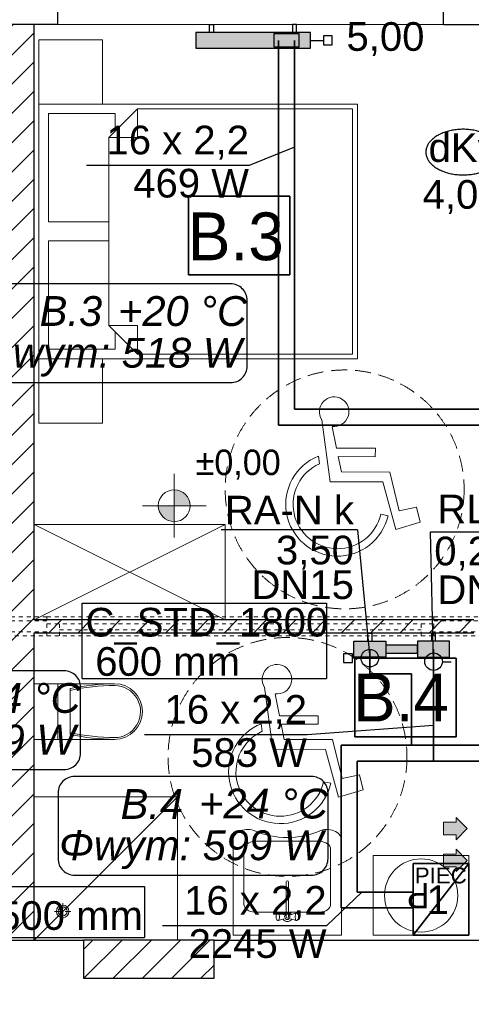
# Model space of a CAD drawing. Extents: x -220425 to -93252, y -20065 to 80294.
# Tile 15 of 103: x -184522 to -181687, y -3929 to 2255. Entities that reach past the tile are written whole.
import ezdxf
from ezdxf.lldxf.tags import DXFTag

# ---------------------------------------------------------------- set-up
doc = ezdxf.new("R2010")
doc.units = 0
doc.header["$MEASUREMENT"] = 0
doc.set_wipeout_variables(frame=1)
doc.linetypes.add('Hidden Line', pattern=[50, 25, -25])
doc.linetypes.add('Krawędzie ukryte', pattern=[150, 100, -50])
for name, color, linetype in [('#kan_san-op', 34, 'Continuous'), ('IS_Opisy_działek_Therm', 252, 'SOLID'), ('IS_Text_Armatury_Therm', 7, 'Continuous'), ('IS_Text_Konstrukcji', 7, 'Continuous'), ('IS_Text_Odbiornikow_Therm', 7, 'Continuous')]:
    doc.layers.add(name, color=color, linetype=linetype)
for name, color, linetype, lineweight in [('#rzędne ks w płycie', 1, 'Continuous', 5), ('Arch kominy_Nr_Pióra__1', 7, 'Continuous', 25), ('Arch kominy_Nr_Pióra__21', 7, 'Continuous', 9), ('Arch opisy_Nr_Pióra__21', 7, 'Continuous', 9), ('Arch wyposazenie_Nr_Pióra__26', 5, 'Continuous', 35), ('Arch ściany nośne_Nr_Pióra__21', 7, 'Continuous', 9), ('Arch ściany nośne_Nr_Pióra__27', 7, 'Continuous', 30), ('INWENT RZĘDNE_Nr_Pióra__21', 7, 'Continuous', 9), ('INWENT. OKNA_Nr_Pióra__101', 8, 'Continuous', 13), ('INWENT.ŚCIANY_Nr_Pióra__1', 7, 'Continuous', 25), ('INWENT.ŚCIANY_Nr_Pióra__101', 8, 'Continuous', 13), ('INWENT.ŚCIANY_Nr_Pióra__41', 7, 'Continuous', 15), ('IS_Powrót', 5, 'DASH', 35), ('IS_Zasilanie', 1, 'SOLID', 35), ('PODKŁAD', 252, 'Continuous', 35)]:
    doc.layers.add(name, color=color, linetype=linetype, lineweight=lineweight)
for name, color, linetype, lineweight, true_color in [('Arch okna_Nr_Pióra__4', 7, 'Continuous', 9, 0x029e21), ('Arch wyposarzenie_Nr_Pióra__2', 7, 'Continuous', 13, 0x7f7f7f), ('Arch wyposarzenie_Nr_Pióra__9', 7, 'Continuous', 13, 0x3dad99), ('Arch wyposazenie_Nr_Pióra__9', 7, 'Continuous', 13, 0x3dad99), ('Arch ściany zewnętrzne_Nr_Pióra__9', 7, 'Continuous', 13, 0x3dad99)]:
    doc.layers.add(name, color=color, linetype=linetype, lineweight=lineweight, true_color=true_color)
for name, color, linetype, true_color in [('IS_Armatura_podłączeniowa_grz._dolnozas.', 7, 'SOLID', 0x000000), ('IS_Armatura_Therm', 7, 'SOLID', 0x000000), ('IS_Grafika', 7, 'SOLID', 0x000000), ('IS_Grzejniki_Plan_rzut', 7, 'SOLID', 0x000000)]:
    doc.layers.add(name, color=color, linetype=linetype, true_color=true_color)
doc.styles.add('GENERATED_STYLE_2', font='txt')
doc.styles.add('GENERATED_STYLE_4', font='txt')
doc.styles.add('GENERATED_STYLE_6', font='txt')
doc.styles.add('GENERATED_STYLE_8', font='arial.ttf')
doc.styles.add('ROMANS', font='romans.shx', dxfattribs={"width": 0.85, "height": 0.11})
doc.styles.get("Standard").update_dxf_attribs({"font": 'txt', "bigfont": 'BIGFONT.SHX'})
tags = doc.linetypes.add('DASH', pattern=[15, 10, -5]).pattern_tags.tags
tags[6:7] = [DXFTag(74, 4), DXFTag(75, 0), DXFTag(340, '0'), DXFTag(46, 0.0), DXFTag(50, 0.0), DXFTag(44, 0.0), DXFTag(45, 0.0)]
tags[4:5] = [DXFTag(74, 4), DXFTag(75, 0), DXFTag(340, '0'), DXFTag(46, 0.0), DXFTag(50, 0.0), DXFTag(44, 0.0), DXFTag(45, 0.0)]
tags = doc.linetypes.add('SOLID', pattern=[10, 10, 0]).pattern_tags.tags
tags[6:7] = [DXFTag(74, 4), DXFTag(75, 0), DXFTag(340, '0'), DXFTag(46, 0.0), DXFTag(50, 0.0), DXFTag(44, 0.0), DXFTag(45, 0.0)]
tags[4:5] = [DXFTag(74, 4), DXFTag(75, 0), DXFTag(340, '0'), DXFTag(46, 0.0), DXFTag(50, 0.0), DXFTag(44, 0.0), DXFTag(45, 0.0)]
pattern_1 = [(45, (0, 0), (-91.92388, 91.92388), [])]

# ---------------------------------------------------------------- blocks, each defined once
blk = doc.blocks.new('parter')
at = {"layer": 'Arch ściany nośne_Nr_Pióra__21', "linetype": 'Continuous'}
h = blk.add_hatch(dxfattribs=at)
h.set_pattern_fill('Common_Brick', color=252, style=0, pattern_type=2)
h.set_pattern_definition(pattern_1)
h.paths.add_polyline_path([(-184612.4, 2224.9), (-184612.4, -3525.1), (-184432.4, -3525.1), (-184432.4, 2224.9)], flags=0)
h = blk.add_hatch(dxfattribs=at)
h.set_pattern_fill('Common_Brick', color=252, style=0, pattern_type=2)
h.set_pattern_definition(pattern_1)
h.paths.add_polyline_path([(-184432.4, -1595.1), (-181672.4, -1595.1), (-181672.4, -1515.1), (-184432.4, -1515.1)], flags=0)
h = blk.add_hatch(dxfattribs=at)
h.set_pattern_fill('Common_Brick', color=252, style=0, pattern_type=2)
h.set_pattern_definition(pattern_1)
h.paths.add_polyline_path([(-184122.4, -3765.1), (-183302.4, -3765.1), (-183302.4, -3525.1), (-184122.4, -3525.1)], flags=0)
at = {"layer": 'INWENT RZĘDNE_Nr_Pióra__21', "linetype": 'Continuous'}
for points in [[(-183552.4, -797.6), (-183452.4, -797.6), (-183460, -759.3), (-183481.7, -726.9), (-183514.2, -705.2), (-183552.4, -697.6)], [(-183552.4, -797.6), (-183652.4, -797.6), (-183644.8, -835.8), (-183623.1, -868.3), (-183590.7, -890), (-183552.4, -897.6)]]:
    blk.add_hatch(color=252, dxfattribs=at).paths.add_polyline_path(points, flags=0)
at = {"color": 252}
for p, q in [((-183462.6, 652.2), (-183462.6, 1146.3)), ((-183462.6, 1146.3), (-182827.3, 1146.3)), ((-182827.3, 1146.3), (-182827.3, 652.2)), ((-182827.3, 652.2), (-183462.6, 652.2)), ((-182418.7, -2249.5), (-182418.7, -1755.4)), ((-182418.7, -1755.4), (-181783.4, -1755.4)), ((-181783.4, -1755.4), (-181783.4, -2249.5)), ((-181783.4, -2249.5), (-182418.7, -2249.5))]:
    blk.add_line(p, q, dxfattribs=at)
at = {"layer": 'Arch kominy_Nr_Pióra__1', "color": 252, "linetype": 'Continuous'}
for points in [[(-181782.4, -2895.1), (-181782.4, -2755.1), (-181712.4, -2825.1)], [(-181782.4, -2865.1), (-181862.4, -2785.1), (-181782.4, -2785.1)], [(-181862.4, -2865.1), (-181862.4, -2785.1), (-181782.4, -2865.1)], [(-181782.4, -3095.1), (-181782.4, -2955.1), (-181712.4, -3025.1)], [(-181782.4, -3065.1), (-181862.4, -2985.1), (-181782.4, -2985.1)], [(-181862.4, -3065.1), (-181862.4, -2985.1), (-181782.4, -3065.1)]]:
    blk.add_solid(points, dxfattribs=at)
at = {"layer": 'Arch kominy_Nr_Pióra__21', "color": 252, "linetype": 'Continuous'}
for p, q in [((-181782.4, -2755.1), (-181712.4, -2825.1)), ((-181782.4, -2785.1), (-181782.4, -2755.1)), ((-181862.4, -2785.1), (-181782.4, -2785.1)), ((-181862.4, -2785.1), (-181862.4, -2865.1)), ((-181712.4, -2825.1), (-181782.4, -2895.1)), ((-181862.4, -2865.1), (-181782.4, -2865.1)), ((-181782.4, -2865.1), (-181782.4, -2895.1)), ((-181782.4, -2955.1), (-181712.4, -3025.1)), ((-181782.4, -2985.1), (-181782.4, -2955.1)), ((-181862.4, -2985.1), (-181782.4, -2985.1)), ((-181862.4, -2985.1), (-181862.4, -3065.1)), ((-181712.4, -3025.1), (-181782.4, -3095.1)), ((-181862.4, -3065.1), (-181782.4, -3065.1)), ((-181782.4, -3065.1), (-181782.4, -3095.1))]:
    blk.add_line(p, q, dxfattribs=at)
at = {"layer": 'Arch okna_Nr_Pióra__4', "color": 252, "linetype": 'Continuous'}
blk.add_line((-184282.4, 2224.9), (-181862.4, 2224.9), dxfattribs=at)
at = {"layer": 'Arch opisy_Nr_Pióra__21', "color": 252, "linetype": 'Continuous'}
for p, q in [((-183462.6, 652.2), (-183462.6, 1146.3)), ((-183462.6, 1146.3), (-182827.3, 1146.3)), ((-182827.3, 1146.3), (-182827.3, 652.2)), ((-182827.3, 652.2), (-183462.6, 652.2)), ((-182418.7, -2249.5), (-182418.7, -1755.4)), ((-182418.7, -1755.4), (-181783.4, -1755.4)), ((-181783.4, -1755.4), (-181783.4, -2249.5)), ((-181783.4, -2249.5), (-182418.7, -2249.5))]:
    blk.add_line(p, q, dxfattribs=at)
at = {"layer": 'Arch opisy_Nr_Pióra__21', "color": 252, "linetype": 'Krawędzie ukryte'}
for centre in [(-182482.4, -695.1), (-182841.1, -2375.1)]:
    blk.add_circle(centre, 750, dxfattribs=at)
at = {"layer": 'Arch wyposarzenie_Nr_Pióra__2', "color": 252, "linetype": 'Continuous'}
for p, q in [((-182626.1, -258.1), (-182574, -647.3)), ((-182533.2, -436.1), (-182560.7, -301.3)), ((-182646.9, -486.7), (-182640.5, -534.4)), ((-182289.7, -437.1), (-182533.2, -436.1)), ((-182522.3, -489.4), (-182289.9, -490.4)), ((-182502.9, -584.7), (-182522.3, -489.4)), ((-182289.9, -490.4), (-182289.7, -437.1)), ((-182199.8, -585.9), (-182502.9, -584.7)), ((-182139.6, -830.4), (-182199.8, -585.9)), ((-182574, -647.3), (-182243.3, -648.6)), ((-182243.3, -648.6), (-182161.9, -947.8)), ((-182210.3, -861), (-182255.6, -850.7)), ((-182031.4, -806.8), (-182139.6, -830.4)), ((-182008.2, -901.3), (-182031.4, -806.8)), ((-182161.9, -947.8), (-182008.2, -901.3)), ((-182984.8, -1938.1), (-182932.7, -2327.3)), ((-182891.9, -2116.1), (-182919.5, -1981.3)), ((-182648.4, -2117.1), (-182891.9, -2116.1)), ((-182648.6, -2170.4), (-182648.4, -2117.1)), ((-183005.7, -2166.7), (-182999.3, -2214.4)), ((-182881.1, -2169.4), (-182648.6, -2170.4)), ((-182861.6, -2264.7), (-182881.1, -2169.4)), ((-182558.5, -2265.9), (-182861.6, -2264.7)), ((-182498.4, -2510.4), (-182558.5, -2265.9)), ((-182932.7, -2327.3), (-182602.1, -2328.6)), ((-182602.1, -2328.6), (-182520.6, -2627.8)), ((-182569, -2541), (-182614.3, -2530.7)), ((-182390.1, -2486.8), (-182498.4, -2510.4)), ((-182366.9, -2581.3), (-182390.1, -2486.8)), ((-182520.6, -2627.8), (-182366.9, -2581.3))]:
    blk.add_line(p, q, dxfattribs=at)
for centre, major_axis, start_param, end_param in [((-182548.5, -207), (92.9, 0), 4.583801, 10.008202), ((-182527.3, -789), (325.1, 0), 1.947533, 6.059917), ((-182527.3, -789), (278.7, 0), 1.989195, 6.059917), ((-182907.3, -1887), (92.9, 0), 4.583801, 10.008202), ((-182886.1, -2469), (325.1, 0), 1.947533, 6.059917), ((-182886.1, -2469), (278.7, 0), 1.989195, 6.059917)]:
    blk.add_ellipse(centre, major_axis=major_axis, ratio=0.999933, start_param=start_param, end_param=end_param, dxfattribs=at)
at = {"layer": 'Arch wyposarzenie_Nr_Pióra__9', "color": 252, "linetype": 'Continuous'}
for p, q in [((-184432.4, -3525.1), (-183532.4, -2625.1)), ((-183532.4, -2625.1), (-184432.4, -2625.1)), ((-183532.4, -2625.1), (-183532.4, -3525.1)), ((-183182.4, -2897.9), (-183182.4, -3495.1)), ((-183046.4, -2905.1), (-182638.4, -2905.1)), ((-182502.4, -3495.1), (-182502.4, -2897.9)), ((-183114.4, -3299.5), (-183114.4, -2955.9)), ((-182570.4, -2955.9), (-182570.4, -3299.5)), ((-182850.3, -3380.7), (-182850.3, -3160.5)), ((-182834.5, -3160.5), (-182834.5, -3380.7)), ((-184252.4, -3329.6), (-184252.4, -3294)), ((-184303.5, -3345.1), (-184267.9, -3345.1)), ((-184252.4, -3396.3), (-184252.4, -3360.7)), ((-184236.8, -3345.1), (-184201.2, -3345.1)), ((-183046.4, -3350.2), (-182638.4, -3350.2)), ((-182912.3, -3375.8), (-182911.5, -3369.3)), ((-182912.3, -3382.8), (-182912.3, -3375.8)), ((-182911.5, -3389.3), (-182912.3, -3382.8)), ((-182911.5, -3369.3), (-182910, -3364)), ((-182910, -3394.6), (-182911.5, -3389.3)), ((-182910, -3364), (-182907.9, -3360.5)), ((-182907.9, -3398.1), (-182910, -3394.6)), ((-182902.8, -3356.8), (-182907.9, -3360.5)), ((-182902.8, -3401.9), (-182907.9, -3398.1)), ((-182902.8, -3356.8), (-182900, -3355.3)), ((-182862.5, -3367.3), (-182900, -3355.3)), ((-182900, -3355.3), (-182897.2, -3356.8)), ((-182862.5, -3391.3), (-182900, -3403.3)), ((-182897.2, -3356.8), (-182894.7, -3360.9)), ((-182894.7, -3397.7), (-182897.2, -3401.9)), ((-182894.7, -3360.9), (-182892.9, -3367.3)), ((-182892.9, -3391.3), (-182894.7, -3397.7)), ((-182892.9, -3367.3), (-182891.9, -3375.1)), ((-182891.9, -3383.5), (-182892.9, -3391.3)), ((-182891.9, -3375.1), (-182891.9, -3383.5)), ((-182822.3, -3367.3), (-182784.8, -3355.3)), ((-182822.3, -3391.3), (-182784.8, -3403.3)), ((-182792.9, -3375.1), (-182791.9, -3367.3)), ((-182792.9, -3383.5), (-182792.9, -3375.1)), ((-182791.9, -3391.3), (-182792.9, -3383.5)), ((-182791.9, -3367.3), (-182790.1, -3360.9)), ((-182790.1, -3397.7), (-182791.9, -3391.3)), ((-182790.1, -3360.9), (-182787.6, -3356.8)), ((-182787.6, -3401.9), (-182790.1, -3397.7)), ((-182787.6, -3356.8), (-182784.8, -3355.3)), ((-182784.8, -3355.3), (-182782, -3356.8)), ((-182782, -3356.8), (-182776.8, -3360.5)), ((-182782, -3401.9), (-182776.8, -3398.1)), ((-182776.8, -3360.5), (-182774.8, -3364)), ((-182774.8, -3394.6), (-182776.8, -3398.1)), ((-182774.8, -3364), (-182773.2, -3369.3)), ((-182773.2, -3389.3), (-182774.8, -3394.6)), ((-182773.2, -3369.3), (-182772.4, -3375.8)), ((-182772.4, -3382.8), (-182773.2, -3389.3)), ((-182772.4, -3375.8), (-182772.4, -3382.8)), ((-182900, -3403.3), (-182902.8, -3401.9)), ((-182897.2, -3401.9), (-182900, -3403.3)), ((-182784.8, -3403.3), (-182787.6, -3401.9)), ((-182782, -3401.9), (-182784.8, -3403.3)), ((-183182.4, -3495.1), (-182502.4, -3495.1))]:
    blk.add_line(p, q, dxfattribs=at)
for centre, radius in [((-182002.4, -3245.1), 230), ((-184252.4, -3345.1), 39.4), ((-184252.4, -3345.1), 28.1)]:
    blk.add_circle(centre, radius, dxfattribs=at)
for centre, radius, start, end in [((-182842.4, -3160.5), 7.88, 0, 180), ((-182842.4, -3379.3), 30, 105.22531, 152.02347), ((-182842.4, -3379.3), 30, 207.97653, 332.02347), ((-182842.4, -3379.3), 16.8, 118.05488, 61.94512), ((-182842.4, -3379.3), 8, 190, 350), ((-182842.4, -3379.3), 30, 27.97653, 74.77469)]:
    blk.add_arc(centre, radius, start, end, dxfattribs=at)
for centre, major_axis, start_param, end_param in [((-183092.2, -2897.9), (90.2, 0), 0.993924, 3.141593), ((-182842.4, -2578.6), (405.3, 0), 4.18494, 5.236377), ((-182592.6, -2897.9), (90.2, 0), 6.283185, 8.430854), ((-183044.9, -2957), (69.5, 0), 1.592282, 3.120107), ((-182639.9, -2957), (69.5, 0), 0.021486, 1.549311), ((-183044.9, -3298.3), (69.5, 0), 3.163078, 4.690903), ((-182639.9, -3298.3), (69.5, 0), 4.733875, 6.2617)]:
    blk.add_ellipse(centre, major_axis=major_axis, ratio=0.746013, start_param=start_param, end_param=end_param, dxfattribs=at)
at = {"layer": 'Arch wyposazenie_Nr_Pióra__26', "color": 252, "linetype": 'Continuous'}
for p, q in [((-181702.4, -3045.1), (-182052.4, -3495.1)), ((-182052.4, -3045.1), (-181702.4, -3045.1)), ((-182052.4, -3495.1), (-182052.4, -3045.1)), ((-181702.4, -3045.1), (-181702.4, -3495.1)), ((-181702.4, -3495.1), (-182052.4, -3495.1))]:
    blk.add_line(p, q, dxfattribs=at)
at = {"layer": 'Arch wyposazenie_Nr_Pióra__9', "color": 252, "linetype": 'Continuous'}
for p, q in [((-184402.4, 2128.6), (-184402.4, 1724.9)), ((-184002.4, 2128.6), (-184402.4, 2128.6)), ((-184002.4, 1724.9), (-184002.4, 2128.6)), ((-184402.4, 1724.9), (-184002.4, 1724.9)), ((-182402.4, 1724.9), (-184402.4, 1724.9)), ((-184402.4, 124.9), (-184402.4, 1724.9)), ((-183782.4, 1694.9), (-183962.4, 1514.9)), ((-182432.4, 1694.9), (-183782.4, 1694.9)), ((-183782.4, 1694.9), (-183782.4, 1514.9)), ((-182432.4, 924.9), (-182432.4, 1694.9)), ((-182402.4, 124.9), (-182402.4, 1724.9)), ((-183922.4, 1664.9), (-184342.4, 1664.9)), ((-184342.4, 1664.9), (-184342.4, 984.9)), ((-183922.4, 1554.9), (-183922.4, 1664.9)), ((-183962.4, 1514.9), (-183922.4, 1554.9)), ((-183962.4, 1514.9), (-183962.4, 924.9)), ((-183962.4, 984.9), (-183962.4, 1514.9)), ((-183962.4, 1514.9), (-183782.4, 1514.9)), ((-184342.4, 984.9), (-183962.4, 984.9)), ((-183962.4, 924.9), (-183962.4, 334.9)), ((-182432.4, 154.9), (-182432.4, 924.9)), ((-183962.4, 864.9), (-184342.4, 864.9)), ((-184342.4, 864.9), (-184342.4, 184.9)), ((-183962.4, 334.9), (-183962.4, 864.9)), ((-183922.4, 294.9), (-183962.4, 334.9)), ((-183962.4, 334.9), (-183782.4, 154.9)), ((-183962.4, 334.9), (-183782.4, 334.9)), ((-183782.4, 154.9), (-183782.4, 334.9)), ((-183922.4, 184.9), (-183922.4, 294.9)), ((-184402.4, -278.9), (-184402.4, 124.9)), ((-184402.4, 124.9), (-184002.4, 124.9)), ((-184402.4, 124.9), (-182402.4, 124.9)), ((-184342.4, 184.9), (-183922.4, 184.9)), ((-184002.4, 124.9), (-184002.4, -278.9)), ((-183782.4, 154.9), (-182432.4, 154.9)), ((-184002.4, -278.9), (-184402.4, -278.9)), ((-183232.4, -915.1), (-184432.4, -1515.1)), ((-184432.4, -915.1), (-183232.4, -1515.1)), ((-183232.4, -915.1), (-184432.4, -915.1)), ((-183232.4, -1515.1), (-183232.4, -915.1)), ((-184282.4, -1915.1), (-184432.4, -1915.1)), ((-183926.3, -1915.1), (-184282.4, -1915.1)), ((-184282.4, -2265.1), (-184282.4, -1915.1)), ((-184204.6, -1945.3), (-184204.6, -2234.9)), ((-184282.4, -2265.1), (-184432.4, -2265.1)), ((-183926.3, -2265.1), (-184282.4, -2265.1)), ((-182302.4, -2995.1), (-181702.4, -2995.1)), ((-182302.4, -3495.1), (-182302.4, -2995.1)), ((-181702.4, -2995.1), (-181702.4, -3495.1)), ((-181702.4, -3495.1), (-182302.4, -3495.1))]:
    blk.add_line(p, q, dxfattribs=at)
for centre, major_axis, start_param, end_param in [((-183906.3, -3416.3), (0, 1501.3), 0.013398, 0.201367), ((-183926.3, -2090.1), (0, 175), 3.141593, 6.283185), ((-183906.3, -3416.3), (0, 1489.9), 0.013398, 0.202926), ((-183926.3, -2090.1), (0, 163.6), 3.126427, 6.283185), ((-183906.3, -764), (0, 1489.9), 2.938667, 3.128195), ((-183906.3, -764), (0, 1501.3), 2.940225, 3.128195)]:
    blk.add_ellipse(centre, major_axis=major_axis, ratio=0.99359, start_param=start_param, end_param=end_param, dxfattribs=at)
at = {"layer": 'Arch ściany nośne_Nr_Pióra__27', "color": 252, "linetype": 'Continuous'}
for p, q in [((-184432.4, 2224.9), (-184612.4, 2224.9)), ((-184432.4, -1515.1), (-184432.4, 2224.9)), ((-181672.4, -1515.1), (-184432.4, -1515.1)), ((-184432.4, -3525.1), (-184432.4, -1595.1)), ((-184432.4, -1595.1), (-181672.4, -1595.1)), ((-184612.4, -3525.1), (-184432.4, -3525.1)), ((-184122.4, -3525.1), (-184122.4, -3765.1)), ((-183302.4, -3525.1), (-184122.4, -3525.1)), ((-183302.4, -3765.1), (-183302.4, -3525.1)), ((-184122.4, -3765.1), (-183302.4, -3765.1))]:
    blk.add_line(p, q, dxfattribs=at)
at = {"layer": 'Arch ściany zewnętrzne_Nr_Pióra__9', "color": 252, "linetype": 'Continuous'}
blk.add_line((-184432.4, -1915.1), (-184432.4, -2265.1), dxfattribs=at)
at = {"layer": 'INWENT RZĘDNE_Nr_Pióra__21', "color": 252, "linetype": 'Continuous'}
for p, q in [((-183552.4, -997.6), (-183552.4, -597.6)), ((-183752.4, -797.6), (-183352.4, -797.6))]:
    blk.add_line(p, q, dxfattribs=at)
blk.add_circle((-183552.4, -797.6), 100, dxfattribs=at)
at = {"layer": 'INWENT. OKNA_Nr_Pióra__101', "color": 252, "linetype": 'Hidden Line'}
for p, q in [((-184352.4, -1495.1), (-181922.4, -1495.1)), ((-184352.4, -1540.1), (-181922.4, -1540.1)), ((-184272.4, -1615.1), (-184272.4, -1540.1)), ((-182002.4, -1615.1), (-182002.4, -1540.1)), ((-184272.4, -1577.6), (-182002.4, -1577.6)), ((-184352.4, -1615.1), (-181922.4, -1615.1))]:
    blk.add_line(p, q, dxfattribs=at)
at = {"layer": 'INWENT.ŚCIANY_Nr_Pióra__1', "color": 252, "linetype": 'Continuous'}
for p, q in [((-184282.4, 2224.9), (-184282.4, 2644.9)), ((-181862.4, 2224.9), (-181862.4, 2644.9)), ((-184282.4, 2224.9), (-184942.4, 2224.9)), ((-181862.4, 2224.9), (-181282.4, 2224.9)), ((-184922.4, -3525.1), (-184122.4, -3525.1)), ((-184122.4, -3525.1), (-184122.4, -3765.1)), ((-183302.4, -3525.1), (-180792.4, -3525.1)), ((-183302.4, -3765.1), (-183302.4, -3525.1)), ((-184122.4, -3765.1), (-183302.4, -3765.1))]:
    blk.add_line(p, q, dxfattribs=at)
at = {"layer": 'INWENT.ŚCIANY_Nr_Pióra__101', "color": 252, "linetype": 'Hidden Line'}
for p, q in [((-184352.4, -1520.1), (-184727.4, -1520.1)), ((-184352.4, -1495.1), (-184702.4, -1495.1)), ((-184352.4, -1615.1), (-184352.4, -1495.1)), ((-181922.4, -1495.1), (-181362.4, -1495.1)), ((-181922.4, -1615.1), (-181922.4, -1495.1)), ((-181922.4, -1520.1), (-181362.4, -1520.1)), ((-186077.4, -1590.1), (-184352.4, -1590.1)), ((-181362.4, -1590.1), (-181922.4, -1590.1)), ((-186102.4, -1615.1), (-184352.4, -1615.1)), ((-181362.4, -1615.1), (-181922.4, -1615.1))]:
    blk.add_line(p, q, dxfattribs=at)
at = {"layer": 'INWENT.ŚCIANY_Nr_Pióra__41', "color": 252, "linetype": 'Continuous'}
blk.add_line((-184122.4, -3525.1), (-183302.4, -3525.1), dxfattribs=at)
at = {"layer": 'Arch opisy_Nr_Pióra__21', "color": 252, "linetype": 'Continuous'}
for s, height, style, p in [('B.3', 300, 'GENERATED_STYLE_4', (-183466.4, 744.1)), ('B.4', 300, 'GENERATED_STYLE_4', (-182429.6, -2152.5)), ('PIEC', 100, 'GENERATED_STYLE_8', (-182041.8, -3169.6))]:
    blk.add_text(s, height=height, dxfattribs=dict(at, style=style)).set_placement(p)
at = {"layer": 'Arch wyposazenie_Nr_Pióra__9', "color": 252, "linetype": 'Continuous', "style": 'GENERATED_STYLE_6'}
blk.add_text('P', height=160, rotation=180, dxfattribs=at).set_placement((-181949, -3166.9))
at = {"layer": 'INWENT RZĘDNE_Nr_Pióra__21', "color": 252, "insert": (-183417.8, -634.9), "char_height": 160, "attachment_point": 7, "style": 'GENERATED_STYLE_2'}
blk.add_mtext('{±0,00}', dxfattribs=at)

msp = doc.modelspace()

# ---------------------------------------------------------------- hatches: boundary and pattern name
at = {"layer": 'IS_Grzejniki_Plan_rzut', "ltscale": 10}
for points in [[(-182697.6, 2174.9), (-183417.6, 2174.9), (-183417.6, 2074.9), (-182697.6, 2074.9)], [(-182424.2, -1648.3), (-182224.2, -1648.3), (-182224.2, -1748.3), (-182424.2, -1748.3)], [(-181824.2, -1648.3), (-182024.2, -1648.3), (-182024.2, -1748.3), (-181824.2, -1748.3)], [(-182024.2, -1673.3), (-182224.2, -1673.3), (-182224.2, -1723.3), (-182024.2, -1723.3)]]:
    msp.add_hatch(color=1, dxfattribs=at).paths.add_polyline_path(points)

# ---------------------------------------------------------------- linework, layer by layer
at = {"layer": 'IS_Armatura_podłączeniowa_grz._dolnozas.', "ltscale": 10}
for p, q in [((-182767.6, 2164.9), (-182927.6, 2164.9)), ((-182927.6, 2164.9), (-182927.6, 2084.9)), ((-182767.6, 2084.9), (-182767.6, 2164.9)), ((-182767.6, 2164.9), (-182767.6, 2164.9)), ((-182927.6, 2084.9), (-182767.6, 2084.9))]:
    msp.add_line(p, q, dxfattribs=at)
at = {"layer": 'IS_Armatura_Therm', "ltscale": 10}
for p, q in [((-182697.6, 2124.9), (-182615.1, 2124.9)), ((-182560.1, 2152.4), (-182615.1, 2152.4)), ((-182615.1, 2152.4), (-182615.1, 2097.4)), ((-182560.1, 2097.4), (-182560.1, 2152.4)), ((-182615.1, 2097.4), (-182560.1, 2097.4))]:
    msp.add_line(p, q, dxfattribs=at)
at = {"layer": 'IS_Armatura_Therm', "color": 1, "ltscale": 10, "true_color": 0xff0000}
for p, q in [((-182434.2, -1727.9), (-182489.2, -1727.9)), ((-182489.2, -1727.9), (-182489.2, -1782.9)), ((-182434.2, -1782.9), (-182434.2, -1727.9)), ((-182489.2, -1782.9), (-182434.2, -1782.9)), ((-182379.2, -1755.4), (-182434.2, -1755.4))]:
    msp.add_line(p, q, dxfattribs=at)
at = {"layer": 'IS_Armatura_Therm', "color": 5, "ltscale": 10, "true_color": 0x0000ff}
msp.add_line((-181869.2, -1777.3), (-181814.2, -1777.3), dxfattribs=at)
at = {"layer": 'IS_Armatura_Therm', "color": 1, "ltscale": 10, "true_color": 0xff0000}
msp.add_ellipse((-182324.2, -1755.4), major_axis=(55, 0), ratio=1, dxfattribs=at)
at = {"layer": 'IS_Armatura_Therm', "color": 5, "ltscale": 10, "true_color": 0x0000ff}
msp.add_ellipse((-181924.2, -1777.3), major_axis=(55, 0), ratio=1, dxfattribs=at)
at = {"layer": 'IS_Grafika', "ltscale": 10}
for points, knots in [([(-181738.8, 1566.3), (-181750.3, 1566.3), (-181773, 1565.3), (-181806.1, 1560.8), (-181837.2, 1553.6), (-181866, 1543.9), (-181892.2, 1531.9), (-181915.4, 1517.9), (-181935.3, 1501.9), (-181951.5, 1484.3), (-181963.7, 1465.1), (-181971.3, 1444.5), (-181973, 1430.2), (-181973, 1423.1)], [0, 0, 0, 0, 34.648369, 67.991431, 99.921928, 130.327175, 159.10543, 186.187277, 211.564815, 235.331895, 257.736797, 279.240448, 300.554985, 300.554985, 300.554985, 300.554985]), ([(-181504.6, 1423.1), (-181504.6, 1430.2), (-181506.3, 1444.5), (-181513.9, 1465.1), (-181526.1, 1484.3), (-181542.3, 1501.9), (-181562.2, 1517.9), (-181585.4, 1531.9), (-181611.6, 1543.9), (-181640.4, 1553.6), (-181671.5, 1560.8), (-181704.6, 1565.3), (-181727.3, 1566.3), (-181738.8, 1566.3)], [0, 0, 0, 0, 21.314537, 42.818188, 65.223089, 88.99017, 114.367708, 141.449554, 170.227809, 200.633057, 232.563554, 265.906616, 300.554985, 300.554985, 300.554985, 300.554985]), ([(-181973, 1423.1), (-181973, 1416), (-181971.3, 1401.7), (-181963.7, 1381.1), (-181951.5, 1361.9), (-181935.3, 1344.3), (-181915.4, 1328.3), (-181892.2, 1314.3), (-181866, 1302.3), (-181837.2, 1292.6), (-181806.1, 1285.4), (-181773, 1280.9), (-181750.3, 1279.9), (-181738.8, 1279.9)], [0, 0, 0, 0, 21.314537, 42.818188, 65.223089, 88.99017, 114.367708, 141.449554, 170.227809, 200.633057, 232.563554, 265.906616, 300.554985, 300.554985, 300.554985, 300.554985]), ([(-181738.8, 1279.9), (-181727.3, 1279.9), (-181704.6, 1280.9), (-181671.5, 1285.4), (-181640.4, 1292.6), (-181611.6, 1302.3), (-181585.4, 1314.3), (-181562.2, 1328.3), (-181542.3, 1344.3), (-181526.1, 1361.9), (-181513.9, 1381.1), (-181506.3, 1401.7), (-181504.6, 1416), (-181504.6, 1423.1)], [0, 0, 0, 0, 34.648369, 67.991431, 99.921928, 130.327175, 159.10543, 186.187277, 211.564815, 235.331895, 257.736797, 279.240448, 300.554985, 300.554985, 300.554985, 300.554985])]:
    msp.add_open_spline(points, degree=3, knots=knots, dxfattribs=at)
at = {"layer": 'IS_Grzejniki_Plan_rzut', "color": 1, "ltscale": 10}
for p, q in [((-182697.6, 2174.9), (-183417.6, 2174.9)), ((-183417.6, 2174.9), (-183417.6, 2074.9)), ((-183330.1, 2174.9), (-183330.1, 2224.9)), ((-183330.1, 2224.9), (-183305.1, 2224.9)), ((-183305.1, 2224.9), (-183305.1, 2174.9)), ((-182785.1, 2224.9), (-182810.1, 2224.9)), ((-182810.1, 2224.9), (-182810.1, 2174.9)), ((-182785.1, 2174.9), (-182785.1, 2224.9)), ((-182697.6, 2074.9), (-182697.6, 2174.9)), ((-182697.6, 2174.9), (-182697.6, 2174.9)), ((-183417.6, 2074.9), (-182697.6, 2074.9)), ((-182336.7, -1648.3), (-182336.7, -1598.3)), ((-182336.7, -1598.3), (-182311.7, -1598.3)), ((-182311.7, -1598.3), (-182311.7, -1648.3)), ((-181911.7, -1598.3), (-181936.7, -1598.3)), ((-181936.7, -1598.3), (-181936.7, -1648.3)), ((-181911.7, -1648.3), (-181911.7, -1598.3)), ((-182424.2, -1648.3), (-182224.2, -1648.3)), ((-182424.2, -1748.3), (-182424.2, -1648.3)), ((-182424.2, -1648.3), (-182424.2, -1648.3)), ((-182224.2, -1648.3), (-182224.2, -1748.3)), ((-181824.2, -1648.3), (-182024.2, -1648.3)), ((-182024.2, -1648.3), (-182024.2, -1748.3)), ((-181824.2, -1748.3), (-181824.2, -1648.3)), ((-181824.2, -1648.3), (-181824.2, -1648.3)), ((-182024.2, -1673.3), (-182224.2, -1673.3)), ((-182224.2, -1673.3), (-182224.2, -1723.3)), ((-182224.2, -1723.3), (-182024.2, -1723.3)), ((-182024.2, -1723.3), (-182024.2, -1673.3)), ((-182024.2, -1673.3), (-182024.2, -1673.3)), ((-182224.2, -1748.3), (-182424.2, -1748.3)), ((-182024.2, -1748.3), (-181824.2, -1748.3))]:
    msp.add_line(p, q, dxfattribs=at)
at = {"layer": 'IS_Opisy_działek_Therm', "color": 18, "ltscale": 10, "true_color": 0x000000}
for p, q in [((-182797.6, 1453.9), (-183082.9, 1339.6)), ((-183082.9, 1339.6), (-184102.9, 1339.6)), ((-182402, -949.9), (-183256.9, -949.9)), ((-182402, -949.9), (-182324.2, -1755.4)), ((-181924.2, -1777.3), (-181944.3, -961.3)), ((-181944.3, -961.3), (-181016.1, -961.3)), ((-181924.2, -2177.9), (-182718.7, -2236)), ((-182718.7, -2236), (-183738.7, -2236)), ((-182375.2, -3223.7), (-182595.5, -3435.5)), ((-182595.5, -3435.5), (-183625.5, -3435.5))]:
    msp.add_line(p, q, dxfattribs=at)
msp.add_lwpolyline([(-181702.4, -3495.1), (-182052.4, -3495.1), (-182052.4, -3045.1), (-181702.4, -3045.1), (-181702.4, -3495.1)], dxfattribs=at)
at = {"layer": 'IS_Powrót', "ltscale": 10}
for p, q in [((-182797.6, 2124.9), (-182797.6, -190.8)), ((-182797.6, -190.8), (-181153.1, -190.8)), ((-181924.2, -1698.3), (-181924.2, -2402.1)), ((-181924.2, -2402.1), (-182403.3, -2402.1)), ((-182403.3, -2402.1), (-182403.3, -3223.7)), ((-180855.3, -2402.1), (-181924.2, -2402.1)), ((-182403.3, -3223.7), (-182052.4, -3223.7))]:
    msp.add_line(p, q, dxfattribs=at)
at = {"layer": 'IS_Text_Konstrukcji', "color": 18, "linetype": 'SOLID', "ltscale": 10, "true_color": 0x000000}
for points in [[(-184686.5, -24.5), (-183198.1, -24.5, 0.414214), (-183094.8, 78.8), (-183094.8, 492.2, 0.414214), (-183198.1, 595.5), (-184686.5, 595.5, 0.414214), (-184789.8, 492.2), (-184789.8, 78.8, 0.414214), (-184686.5, -24.5)], [(-185731.5, -2454.2), (-184243.1, -2454.2, 0.414214), (-184139.8, -2350.9), (-184139.8, -1937.5, 0.414214), (-184243.1, -1834.2), (-185731.5, -1834.2, 0.414214), (-185834.8, -1937.5), (-185834.8, -2350.9, 0.414214), (-185731.5, -2454.2)], [(-184178.4, -3117.6), (-182690, -3117.6, 0.414214), (-182586.7, -3014.3), (-182586.7, -2600.9, 0.414214), (-182690, -2497.6), (-184178.4, -2497.6, 0.414214), (-184281.7, -2600.9), (-184281.7, -3014.3, 0.414214), (-184178.4, -3117.6)]]:
    msp.add_lwpolyline(points, format="xyb", dxfattribs=at)
at = {"layer": 'IS_Text_Odbiornikow_Therm', "color": 18, "linetype": 'SOLID', "ltscale": 10, "true_color": 0x000000}
for p, q in [((-184129.2, -1883.6), (-184129.2, -1409.2)), ((-184129.2, -1409.2), (-182596.6, -1409.2)), ((-182596.6, -1409.2), (-182596.6, -1883.6)), ((-184129.2, -1883.6), (-182596.6, -1883.6)), ((-186257.5, -3189.8), (-183738.6, -3189.8)), ((-183738.6, -3189.8), (-183738.6, -3509.8)), ((-186257.5, -3509.8), (-183738.6, -3509.8))]:
    msp.add_line(p, q, dxfattribs=at)
at = {"layer": 'IS_Zasilanie', "ltscale": 10}
for p, q in [((-182897.6, 2124.9), (-182897.6, -290.8)), ((-182897.6, -290.8), (-181053.1, -290.8)), ((-182324.2, -1698.3), (-182324.2, -1854)), ((-182324.2, -1854), (-182062.3, -1854)), ((-182062.3, -1854), (-182062.3, -2302.1)), ((-182062.3, -2302.1), (-182503.3, -2302.1)), ((-182503.3, -2302.1), (-182503.3, -3323.7)), ((-180955.3, -2302.1), (-182062.3, -2302.1)), ((-182503.3, -3323.7), (-182052.4, -3323.7))]:
    msp.add_line(p, q, dxfattribs=at)

# ---------------------------------------------------------------- block references
at = {"layer": 'PODKŁAD'}
msp.add_blockref('parter', (0, 0), dxfattribs=at)
msp.add_blockref('parter', (0, 0), dxfattribs=at)

# ---------------------------------------------------------------- texts
at = {"layer": '#rzędne ks w płycie', "color": 7, "lineweight": 0, "insert": (-181889.5, -3182.6), "char_height": 180, "width": 378.026, "attachment_point": 2, "style": 'ROMANS'}
msp.add_mtext('\\pxi0,l0,r0.100142;{\\C7;\\fArial|b0|i0;\\W1;1}\\fArial|b0|i0;\\W1; ', dxfattribs=at)
at = {"layer": 'IS_Grafika', "ltscale": 10, "insert": (-181738.8, 1541.5), "char_height": 180, "attachment_point": 2}
msp.add_mtext('\\fArial|b0|i0;dKv', dxfattribs=at)
at = {"layer": 'IS_Opisy_działek_Therm', "color": 18, "ltscale": 10, "true_color": 0x000000, "char_height": 180}
for s, insert, attachment_point in [('\\fArial|b0|i0;16 x 2,2', (-183082.9, 1375.6), 9), ('\\fArial|b0|i0;469 W', (-183082.9, 1318), 3), ('\\fArial|b0|i0;16 x 2,2', (-182718.7, -2200), 9), ('\\fArial|b0|i0;583 W', (-182718.7, -2257.6), 3), ('\\fArial|b0|i0;16 x 2,2', (-182595.5, -3399.5), 9), ('\\fArial|b0|i0;2245 W', (-182595.5, -3457.1), 3)]:
    msp.add_mtext(s, dxfattribs=dict(at, insert=insert, attachment_point=attachment_point))
at = {"layer": 'IS_Text_Armatury_Therm', "color": 18, "linetype": 'SOLID', "ltscale": 10, "true_color": 0x000000, "char_height": 180}
for s, insert, attachment_point in [('\\fArial|b0|i0;5,00  ', (-181981.5, 2025.7), 9), ('\\fArial|b0|i0;4,00  ', (-181992.7, 1034.1), 7), ('\\fArial|b0|i0;RA-N k', (-182424.2, -915.4), 9), ('\\fArial|b0|i0;RLV_k', (-181900, -960.5), 7), ('\\fArial|b0|i0;3,50', (-182424.2, -1199.4), 9), ('\\fArial|b0|i0;0,25 obr.', (-181920, -1205.4), 7), ('\\fArial|b0|i0;DN15  ', (-182424.2, -1386), 9), ('\\fArial|b0|i0;DN15  ', (-181900, -1418.1), 7)]:
    msp.add_mtext(s, dxfattribs=dict(at, insert=insert, attachment_point=attachment_point))
at = {"layer": 'IS_Text_Konstrukcji', "color": 18, "linetype": 'SOLID', "ltscale": 10, "true_color": 0x000000, "char_height": 187.2}
for s, insert, attachment_point in [('\\fArial|b0|i1;B.3', (-184004.8, 328.7), 9), ('\\fArial|b0|i1;+20 °C', (-183904.8, 328.7), 7), ('\\fArial|b0|i1;Φwym: 518 W', (-183954.8, 256.7), 2), ('\\fArial|b0|i1;+24 °C', (-184949.8, -2101), 7), ('\\fArial|b0|i1;Φwym: 569 W', (-184999.8, -2173), 2), ('\\fArial|b0|i1;B.4', (-183496.7, -2764.4), 9), ('\\fArial|b0|i1;+24 °C', (-183396.7, -2764.4), 7), ('\\fArial|b0|i1;Φwym: 599 W', (-183446.7, -2836.4), 2)]:
    msp.add_mtext(s, dxfattribs=dict(at, insert=insert, attachment_point=attachment_point))
at = {"layer": 'IS_Text_Odbiornikow_Therm', "color": 18, "linetype": 'SOLID', "ltscale": 10, "true_color": 0x000000, "char_height": 180, "attachment_point": 7}
for s, insert in [('\\fArial|b0|i0;C_STD_1800', (-184109.2, -1671.1)), ('\\fArial|b0|i0;600 mm', (-184047.9, -1868.2)), ('\\fArial|b0|i0;500 mm', (-184657.4, -3463.8))]:
    msp.add_mtext(s, dxfattribs=dict(at, insert=insert))

# ---------------------------------------------------------------- next in the draw order: wipeouts: each hides what was drawn before it
at = {"ltscale": 10}
msp.add_wipeout([(-200770.3, 11108.9), (-158770.3, 11108.9), (-159380.3, 10498.9), (-198285.2, 10498.9), (-198285.2, -17981.1), (-159380.3, -17981.1), (-158770.3, -18591.1), (-200770.3, -18591.1)], dxfattribs=at).dxf.layer = '#kan_san-op'

doc.saveas('drawing.dxf')
